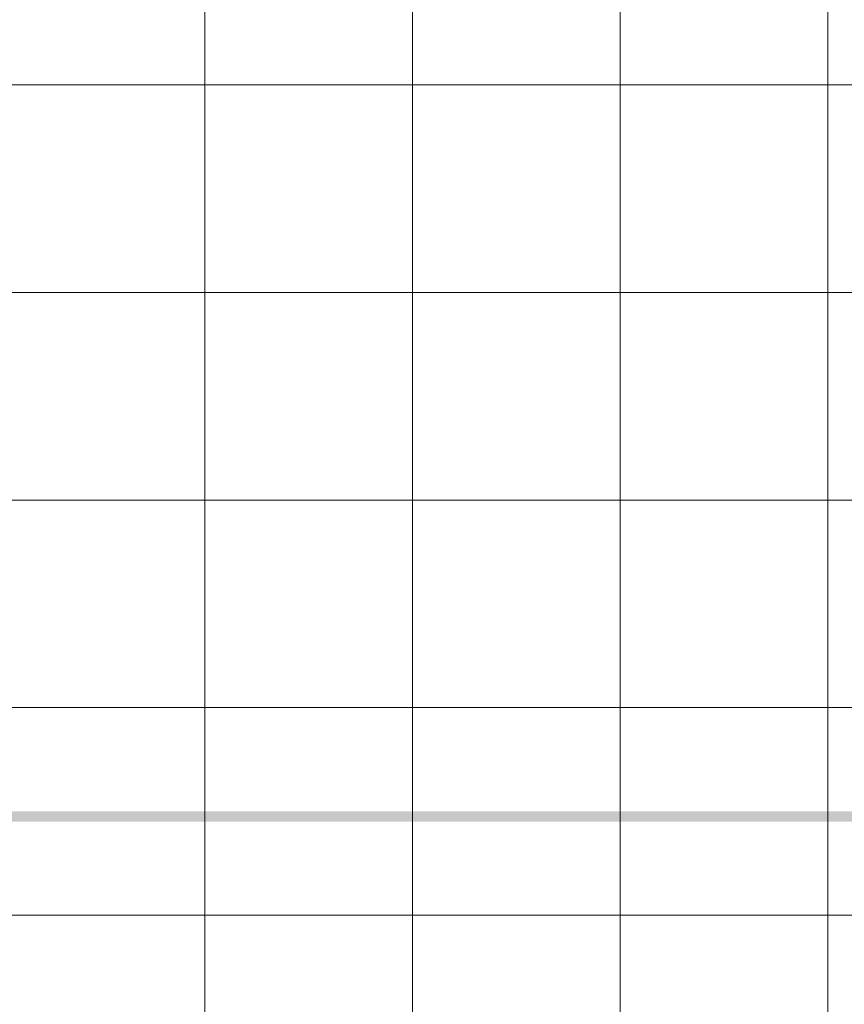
# Model space of a CAD drawing. Extents: x -620 to 300, y 62 to 1112.
# Tile 57 of 235: x -233 to -185, y 259 to 316. Entities that reach past the tile are written whole.
import ezdxf

# ---------------------------------------------------------------- set-up
doc = ezdxf.new("R2010")
doc.units = 0
doc.layers.get('0').update_dxf_attribs({"lineweight": 13})
doc.layers.add('00_E_ST_Handlaufleuchte_Leerrohre_Terrasse', color=6, linetype='Continuous', lineweight=25, true_color=0xff00ff)
doc.layers.add('60- 61 allgemeine Ausstattung- 4 Terrassen', color=9, linetype='Continuous', lineweight=9, true_color=0x808080)

# ---------------------------------------------------------------- blocks, each defined once
blk = doc.blocks.new('Referenz-A06CPVE6L0')
at = {"layer": '60- 61 allgemeine Ausstattung- 4 Terrassen', "color": 0}
for p, q in [((-222.166, 372.513), (-222.166, 214.053)), ((-210.166, 372.513), (-210.166, 214.053)), ((-198.166, 372.513), (-198.166, 214.053)), ((-186.166, 372.513), (-186.166, 214.053)), ((-138.159, 311.853), (-286.144, 311.853)), ((-138.159, 299.853), (-286.144, 299.853)), ((-138.159, 287.853), (-286.144, 287.853)), ((-138.159, 275.853), (-286.144, 275.853)), ((-138.159, 263.853), (-443.639, 263.853))]:
    blk.add_line(p, q, dxfattribs=at)
blk = doc.blocks.new('Polylinie-A06CPVL8L0')
at = {"color": 0, "linetype": 'ByBlock', "lineweight": -2, "ltscale": 0.25}
blk.add_solid([(-158.459, 269.861), (-158.459, 269.261), (-432.172, 269.861), (-432.772, 269.261)], dxfattribs=at)

msp = doc.modelspace()

# ---------------------------------------------------------------- block references
at = {"color": 8, "lineweight": 13, "ltscale": 0.13, "true_color": 0x808080}
msp.add_blockref('Referenz-A06CPVE6L0', (0, 0), dxfattribs=at)
at = {"layer": '00_E_ST_Handlaufleuchte_Leerrohre_Terrasse', "color": 6, "ltscale": 0.25, "true_color": 0xff00ff}
msp.add_blockref('Polylinie-A06CPVL8L0', (0, 0), dxfattribs=at)

doc.saveas('drawing.dxf')
